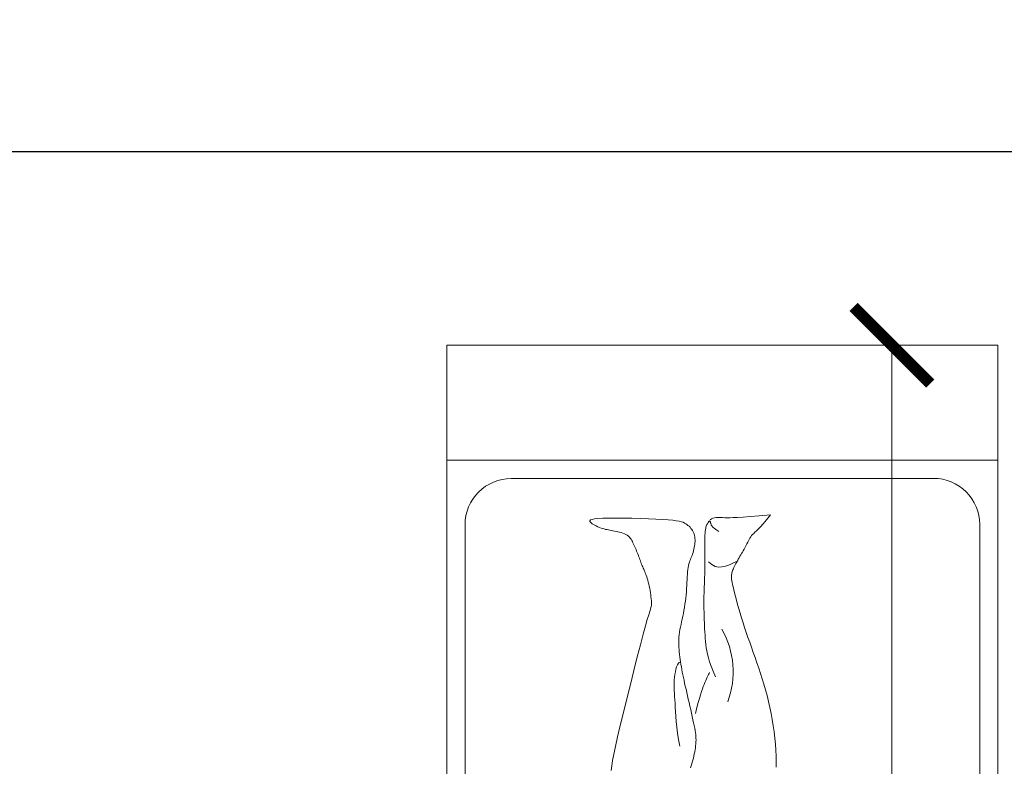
# Model space of a CAD drawing. Header units: millimetres. Extents: x 26866 to 1024070, y -428191 to 408885.
# Tile 163 of 248: x 198411 to 199697, y 390029 to 391004. Entities that reach past the tile are written whole.
import ezdxf

# ---------------------------------------------------------------- set-up
doc = ezdxf.new("R2010")
doc.units = ezdxf.units.MM
doc.header["$LTSCALE"] = 2
doc.layers.get('Defpoints').update_dxf_attribs({"color": 1})
for name, color, linetype, lineweight in [('0_OPIS', 7, 'Continuous', 13), ('10', 7, 'Continuous', 9), ('3DPLAN_A_TABELKA POMIESZCZEŃ', 7, 'Continuous', 0), ('6', 253, 'Continuous', 0), ('AW_CERAMIKA', 6, 'Continuous', 9)]:
    doc.layers.add(name, color=color, linetype=linetype, lineweight=lineweight)
for name, color, linetype in [('3DPLAN_A_KRESKOWANIE 1', 253, 'Continuous'), ('3DPLAN_A_OPIS', 8, 'Continuous'), ('3DPLAN_K_DZIAŁOWA', 74, 'Continuous')]:
    doc.layers.add(name, color=color, linetype=linetype)
doc.layers.add('FURNITURE ZD 1 500', color=7, linetype='Continuous', lineweight=13, true_color=0x9fa8a5)
doc.styles.add('ARIAL', font='arial.ttf')
doc.linetypes.add('ZIGZAG', pattern='A,0.00254,-5.08,[131,ltypeshp.shx,S=5.08,R=0,X=-5.08,Y=0],-10.16,[131,ltypeshp.shx,S=5.08,R=180,X=5.08,Y=0],-5.08', length=20.32254)
doc.dimstyles.new('wymiar 1na100', dxfattribs={"dimtxt": 15, "dimasz": 10, "dimexe": 3, "dimexo": 5, "dimgap": 3, "dimtad": 1, "dimdec": 0, "dimtxsty": 'ARIAL', "dimblk": 'ARCHTICK', "dimcen": 2.5, "dimclrd": 40, "dimclre": 40, "dimclrt": 256, "dimadec": 1, "dimazin": 0, "dimtfac": 1, "dimtdec": 1, "dimtmove": 0, "dimatfit": 3, "dimldrblk": 'OPEN30', "dimfxl": 1.5, "dimfxlon": 1, "dimarcsym": 0})
pattern_1 = [(45, (23044.838, -26883.88), (-16.83798, 16.83798), [])]

# ---------------------------------------------------------------- blocks, each defined once
blk = doc.blocks.new('_ArchTick')
at = {"color": 0, "linetype": 'ByBlock', "const_width": 0.15}
blk.add_lwpolyline([(-0.5, -0.5), (0.5, 0.5)], dxfattribs=at)
blk = doc.blocks.new('*D45934')
at = {"layer": 'AW_CERAMIKA', "color": 40, "lineweight": -2}
for p, q in [((28953.56, -25742.1), (28958.06, -25742.1)), ((28955.06, -25742.1), (28955.06, -25937.11)), ((28953.56, -25937.11), (28958.06, -25937.11))]:
    blk.add_line(p, q, dxfattribs=at)
at = {"layer": 'Defpoints', "color": 0}
for p in [(28896.91, -25742.1), (28896.99, -25937.11), (28955.06, -25937.11)]:
    blk.add_point(p, dxfattribs=at)
at = {"layer": 'AW_CERAMIKA', "color": 40, "lineweight": -2, "xscale": 10, "yscale": 10, "zscale": 10}
for p, rotation in [((28955.06, -25742.1), 90), ((28955.06, -25937.11), 270)]:
    blk.add_blockref('_ArchTick', p, dxfattribs=dict(at, rotation=rotation))
at = {"layer": 'AW_CERAMIKA', "insert": (28944.41, -25839.61), "char_height": 15, "attachment_point": 5, "rotation": 90, "style": 'ARIAL'}
blk.add_mtext('195', dxfattribs=at)
blk = doc.blocks.new('_OPEN30')
at = {"color": 0, "linetype": 'ByBlock', "lineweight": -2}
for q in [(-0.966, 0.259), (-1, 0), (-0.966, -0.259)]:
    blk.add_line((0, 0), q, dxfattribs=at)
blk = doc.blocks.new('A$C7B9C5A86')
at = {"layer": '6', "color": 7}
for p, q in [((0.0236, 0.3131), (0.0217, 0.3115)), ((0.0255, 0.3146), (0.0236, 0.3131)), ((0.0276, 0.3159), (0.0255, 0.3146)), ((0.0297, 0.3171), (0.0276, 0.3159)), ((0.0318, 0.318), (0.0297, 0.3171)), ((0.0341, 0.3188), (0.0318, 0.318)), ((0.0364, 0.3194), (0.0341, 0.3188)), ((0.0387, 0.3199), (0.0364, 0.3194)), ((0.0412, 0.3202), (0.0387, 0.3199)), ((0.0437, 0.3203), (0.0412, 0.3202)), ((0.0463, 0.3203), (0.0437, 0.3203)), ((0.0491, 0.3201), (0.0463, 0.3203)), ((0.0519, 0.3198), (0.0491, 0.3201)), ((0.0547, 0.3194), (0.0519, 0.3198)), ((0.0576, 0.3189), (0.0547, 0.3194)), ((0.0605, 0.3183), (0.0576, 0.3189)), ((0.0634, 0.3176), (0.0605, 0.3183)), ((0.0662, 0.3168), (0.0634, 0.3176)), ((0.0689, 0.3159), (0.0662, 0.3168)), ((0.0714, 0.315), (0.0689, 0.3159)), ((0.0738, 0.3141), (0.0714, 0.315)), ((0.0762, 0.3132), (0.0738, 0.3141)), ((0.0785, 0.3122), (0.0762, 0.3132)), ((0.3499, 0.314), (0.3438, 0.3126)), ((0.3558, 0.3154), (0.3499, 0.314)), ((0.3615, 0.3166), (0.3558, 0.3154)), ((0.3669, 0.3178), (0.3615, 0.3166)), ((0.3718, 0.3189), (0.3669, 0.3178)), ((0.3764, 0.3197), (0.3718, 0.3189)), ((0.3805, 0.3205), (0.3764, 0.3197)), ((0.3843, 0.3211), (0.3805, 0.3205)), ((0.3878, 0.3215), (0.3843, 0.3211)), ((0.3912, 0.3218), (0.3878, 0.3215)), ((0.3944, 0.3219), (0.3912, 0.3218)), ((0.3976, 0.322), (0.3944, 0.3219)), ((0.4009, 0.3219), (0.3976, 0.322)), ((0.4043, 0.3216), (0.4009, 0.3219)), ((0.4077, 0.3213), (0.4043, 0.3216)), ((0.4113, 0.3208), (0.4077, 0.3213)), ((0.4148, 0.3203), (0.4113, 0.3208)), ((0.4185, 0.3197), (0.4148, 0.3203)), ((0.4221, 0.3189), (0.4185, 0.3197)), ((0.4257, 0.3181), (0.4221, 0.3189)), ((0.4293, 0.3173), (0.4257, 0.3181)), ((0.4328, 0.3163), (0.4293, 0.3173)), ((0.4363, 0.3154), (0.4328, 0.3163)), ((0.4397, 0.3144), (0.4363, 0.3154)), ((0.4432, 0.3133), (0.4397, 0.3144)), ((0.4466, 0.3123), (0.4432, 0.3133)), ((0.0119, 0.2962), (0.011, 0.2922)), ((0.0129, 0.2993), (0.0119, 0.2962)), ((0.0141, 0.3018), (0.0129, 0.2993)), ((0.0154, 0.3039), (0.0141, 0.3018)), ((0.0168, 0.306), (0.0154, 0.3039)), ((0.0183, 0.3079), (0.0168, 0.306)), ((0.0199, 0.3098), (0.0183, 0.3079)), ((0.0217, 0.3115), (0.0199, 0.3098)), ((0.0809, 0.3113), (0.0785, 0.3122)), ((0.0834, 0.3104), (0.0809, 0.3113)), ((0.0861, 0.3096), (0.0834, 0.3104)), ((0.089, 0.3089), (0.0861, 0.3096)), ((0.0924, 0.3082), (0.089, 0.3089)), ((0.096, 0.3077), (0.0924, 0.3082)), ((0.1001, 0.3073), (0.096, 0.3077)), ((0.1045, 0.3069), (0.1001, 0.3073)), ((0.1092, 0.3066), (0.1045, 0.3069)), ((0.1141, 0.3064), (0.1092, 0.3066)), ((0.1193, 0.3061), (0.1141, 0.3064)), ((0.1245, 0.3058), (0.1193, 0.3061)), ((0.13, 0.3054), (0.1245, 0.3058)), ((0.1355, 0.305), (0.13, 0.3054)), ((0.141, 0.3044), (0.1355, 0.305)), ((0.1466, 0.3039), (0.141, 0.3044)), ((0.1522, 0.3032), (0.1466, 0.3039)), ((0.1577, 0.3024), (0.1522, 0.3032)), ((0.1632, 0.3016), (0.1577, 0.3024)), ((0.1685, 0.3007), (0.1632, 0.3016)), ((0.1738, 0.2998), (0.1685, 0.3007)), ((0.1788, 0.2987), (0.1738, 0.2998)), ((0.1838, 0.2977), (0.1788, 0.2987)), ((0.1886, 0.2966), (0.1838, 0.2977)), ((0.1933, 0.2955), (0.1886, 0.2966)), ((0.2682, 0.2962), (0.2638, 0.2954)), ((0.2727, 0.297), (0.2682, 0.2962)), ((0.2773, 0.2978), (0.2727, 0.297)), ((0.2821, 0.2988), (0.2773, 0.2978)), ((0.2869, 0.2998), (0.2821, 0.2988)), ((0.292, 0.3008), (0.2869, 0.2998)), ((0.2971, 0.3019), (0.292, 0.3008)), ((0.3025, 0.3031), (0.2971, 0.3019)), ((0.3079, 0.3043), (0.3025, 0.3031)), ((0.3136, 0.3056), (0.3079, 0.3043)), ((0.3194, 0.3069), (0.3136, 0.3056)), ((0.3253, 0.3083), (0.3194, 0.3069)), ((0.3314, 0.3097), (0.3253, 0.3083)), ((0.3376, 0.3112), (0.3314, 0.3097)), ((0.3438, 0.3126), (0.3376, 0.3112)), ((0.0093, 0.2809), (0.0086, 0.2729)), ((0.0101, 0.2872), (0.0093, 0.2809)), ((0.011, 0.2922), (0.0101, 0.2872)), ((0.1979, 0.2945), (0.1933, 0.2955)), ((0.2025, 0.2937), (0.1979, 0.2945)), ((0.207, 0.2929), (0.2025, 0.2937)), ((0.2115, 0.2923), (0.207, 0.2929)), ((0.2159, 0.2919), (0.2115, 0.2923)), ((0.2204, 0.2916), (0.2159, 0.2919)), ((0.2248, 0.2916), (0.2204, 0.2916)), ((0.2292, 0.2916), (0.2248, 0.2916)), ((0.2336, 0.2918), (0.2292, 0.2916)), ((0.2379, 0.2921), (0.2336, 0.2918)), ((0.2422, 0.2925), (0.2379, 0.2921)), ((0.2466, 0.293), (0.2422, 0.2925)), ((0.2509, 0.2935), (0.2466, 0.293)), ((0.2552, 0.2941), (0.2509, 0.2935)), ((0.2595, 0.2947), (0.2552, 0.2941)), ((0.2638, 0.2954), (0.2595, 0.2947)), ((0.0079, 0.2631), (0.0073, 0.2513)), ((0.0086, 0.2729), (0.0079, 0.2631)), ((0.0073, 0.2513), (0.0067, 0.2379)), ((0.0067, 0.2379), (0.0062, 0.2236)), ((0.0855, 0.2254), (0.0877, 0.2262)), ((0.0877, 0.2262), (0.0897, 0.2271)), ((0.0897, 0.2271), (0.0917, 0.2279)), ((0.0917, 0.2279), (0.0936, 0.2287)), ((0.0936, 0.2287), (0.0955, 0.2296)), ((0.0955, 0.2296), (0.0974, 0.2304)), ((0.0974, 0.2304), (0.0993, 0.2313)), ((0.0993, 0.2313), (0.1015, 0.2322)), ((0.1015, 0.2322), (0.1037, 0.2331)), ((0.1037, 0.2331), (0.1063, 0.234)), ((0.1063, 0.234), (0.109, 0.2349)), ((0.109, 0.2349), (0.112, 0.2358)), ((0.112, 0.2358), (0.1153, 0.2368)), ((0.1153, 0.2368), (0.1187, 0.2377)), ((0.1187, 0.2377), (0.1222, 0.2386)), ((0.1222, 0.2386), (0.1259, 0.2394)), ((0.1259, 0.2394), (0.1296, 0.2402)), ((0.1296, 0.2402), (0.1334, 0.2409)), ((0.1334, 0.2409), (0.1372, 0.2415)), ((0.1372, 0.2415), (0.141, 0.242)), ((0.141, 0.242), (0.1446, 0.2425)), ((0.1446, 0.2425), (0.1481, 0.2428)), ((0.1481, 0.2428), (0.1514, 0.2431)), ((0.1514, 0.2431), (0.1544, 0.2432)), ((0.1544, 0.2432), (0.1571, 0.2432)), ((0.1571, 0.2432), (0.1594, 0.2431)), ((0.1594, 0.2431), (0.1614, 0.2428)), ((0.1614, 0.2428), (0.1635, 0.2423)), ((0.1635, 0.2423), (0.1664, 0.2415)), ((0.1664, 0.2415), (0.1704, 0.2402)), ((0.1704, 0.2402), (0.1763, 0.2384)), ((0.1763, 0.2384), (0.1846, 0.2359)), ((0.1846, 0.2359), (0.1958, 0.2328)), ((0.1958, 0.2328), (0.2105, 0.2288)), ((0.2105, 0.2288), (0.229, 0.2239)), ((0.0058, 0.2089), (0.0055, 0.1943)), ((0.0062, 0.2236), (0.0058, 0.2089)), ((0.0449, 0.2085), (0.047, 0.2097)), ((0.047, 0.2097), (0.0492, 0.2107)), ((0.0492, 0.2107), (0.0515, 0.2118)), ((0.0515, 0.2118), (0.0538, 0.2128)), ((0.0538, 0.2128), (0.0562, 0.2139)), ((0.0562, 0.2139), (0.0587, 0.215)), ((0.0587, 0.215), (0.0611, 0.2161)), ((0.0611, 0.2161), (0.0636, 0.2172)), ((0.0636, 0.2172), (0.0661, 0.2182)), ((0.0661, 0.2182), (0.0687, 0.2192)), ((0.0687, 0.2192), (0.0712, 0.2202)), ((0.0712, 0.2202), (0.0737, 0.2212)), ((0.0737, 0.2212), (0.0761, 0.2221)), ((0.0761, 0.2221), (0.0786, 0.2229)), ((0.0786, 0.2229), (0.081, 0.2238)), ((0.081, 0.2238), (0.0833, 0.2246)), ((0.0833, 0.2246), (0.0855, 0.2254)), ((0.229, 0.2239), (0.2506, 0.2183)), ((0.2506, 0.2183), (0.2744, 0.2123)), ((0.2744, 0.2123), (0.2994, 0.206)), ((0.0055, 0.1943), (0.0054, 0.1805)), ((0.0311, 0.19), (0.032, 0.1929)), ((0.032, 0.1929), (0.0332, 0.1957)), ((0.0332, 0.1957), (0.0344, 0.1982)), ((0.0344, 0.1982), (0.0358, 0.2006)), ((0.0358, 0.2006), (0.0374, 0.2026)), ((0.0374, 0.2026), (0.039, 0.2044)), ((0.039, 0.2044), (0.0409, 0.2059)), ((0.0409, 0.2059), (0.0428, 0.2073)), ((0.0428, 0.2073), (0.0449, 0.2085)), ((0.2994, 0.206), (0.3246, 0.1998)), ((0.3246, 0.1998), (0.349, 0.1938)), ((0.349, 0.1938), (0.3718, 0.1882)), ((0.0054, 0.1805), (0.0054, 0.168)), ((0.0272, 0.1726), (0.0277, 0.1752)), ((0.0277, 0.1752), (0.0282, 0.178)), ((0.0282, 0.178), (0.0288, 0.181)), ((0.0288, 0.181), (0.0294, 0.184)), ((0.0294, 0.184), (0.0302, 0.187)), ((0.0302, 0.187), (0.0311, 0.19)), ((0.3718, 0.1882), (0.3919, 0.1834)), ((0.3919, 0.1834), (0.4087, 0.1795)), ((0.4087, 0.1795), (0.4225, 0.1765)), ((0.4225, 0.1765), (0.4338, 0.1743)), ((0.4338, 0.1743), (0.4432, 0.1729)), ((0.0054, 0.168), (0.0057, 0.1573)), ((0.0057, 0.1573), (0.0062, 0.1489)), ((0.0229, 0.1543), (0.0238, 0.157)), ((0.0238, 0.157), (0.0246, 0.1597)), ((0.0246, 0.1597), (0.0253, 0.1623)), ((0.0253, 0.1623), (0.0258, 0.1649)), ((0.0258, 0.1649), (0.0263, 0.1674)), ((0.0263, 0.1674), (0.0268, 0.17)), ((0.0268, 0.17), (0.0272, 0.1726)), ((0.4432, 0.1729), (0.4513, 0.1721)), ((0.0062, 0.1489), (0.0068, 0.1428)), ((0.0068, 0.1428), (0.0077, 0.1385)), ((0.0152, 0.1387), (0.0166, 0.1409)), ((0.0166, 0.1409), (0.018, 0.1433)), ((0.018, 0.1433), (0.0193, 0.1459)), ((0.0193, 0.1459), (0.0206, 0.1486)), ((0.0206, 0.1486), (0.0218, 0.1515)), ((0.0218, 0.1515), (0.0229, 0.1543)), ((0.0077, 0.1385), (0.0087, 0.1359)), ((0.0087, 0.1359), (0.0099, 0.1347)), ((0.0099, 0.1347), (0.0111, 0.1346)), ((0.0111, 0.1346), (0.0124, 0.1354)), ((0.0124, 0.1354), (0.0138, 0.1369)), ((0.0138, 0.1369), (0.0152, 0.1387))]:
    blk.add_line(p, q, dxfattribs=at)
for points in [[(0.4456, 0.4634), (0.4359, 0.4635), (0.4258, 0.4633), (0.4155, 0.4628), (0.4049, 0.4621), (0.3942, 0.4611), (0.3833, 0.4599), (0.3724, 0.4584), (0.3614, 0.4567), (0.3506, 0.4547), (0.3399, 0.4526), (0.3294, 0.4502), (0.3191, 0.4477), (0.309, 0.4449), (0.2991, 0.4421), (0.2893, 0.4391), (0.2797, 0.436), (0.2703, 0.4329), (0.2609, 0.4297), (0.2518, 0.4264), (0.2427, 0.4232), (0.2337, 0.42), (0.2249, 0.4169), (0.2161, 0.4138), (0.2074, 0.4108), (0.1988, 0.4079), (0.1903, 0.4051), (0.1819, 0.4024), (0.1736, 0.3999), (0.1656, 0.3975), (0.1579, 0.3954), (0.1505, 0.3934), (0.1437, 0.3916), (0.1375, 0.39), (0.1319, 0.3886), (0.1271, 0.3875), (0.1229, 0.3866), (0.1193, 0.3859), (0.1162, 0.3853), (0.1136, 0.385), (0.1112, 0.3848), (0.1092, 0.3847), (0.1073, 0.3847), (0.1055, 0.3849), (0.1037, 0.3852), (0.102, 0.3855), (0.1003, 0.386), (0.0986, 0.3866), (0.0967, 0.3873), (0.0948, 0.3882), (0.0928, 0.3891), (0.0905, 0.3902), (0.0882, 0.3914), (0.0858, 0.3926), (0.0832, 0.394), (0.0806, 0.3954), (0.078, 0.3968), (0.0754, 0.3983), (0.0729, 0.3997), (0.0703, 0.4012), (0.0678, 0.4026), (0.0654, 0.4041), (0.063, 0.4055), (0.0605, 0.4069), (0.0581, 0.4082), (0.0557, 0.4096), (0.0532, 0.4109), (0.0507, 0.4121), (0.0481, 0.4134), (0.0456, 0.4147), (0.0431, 0.416), (0.0407, 0.4174), (0.0384, 0.4188), (0.0363, 0.4204), (0.0342, 0.4221), (0.0324, 0.424), (0.0304, 0.4262), (0.028, 0.4289), (0.025, 0.4321), (0.021, 0.436), (0.0156, 0.4408), (0.0087, 0.4466), (0, 0.4535)], [(0.0086, 0.3472), (0.007, 0.3494), (0.0058, 0.3519), (0.005, 0.3548), (0.0046, 0.358), (0.0044, 0.3614), (0.0044, 0.3652), (0.0045, 0.369), (0.0047, 0.373), (0.0048, 0.3772), (0.0048, 0.382), (0.0046, 0.388), (0.0043, 0.3956), (0.0037, 0.4055), (0.0028, 0.418), (0.0016, 0.4339), (0, 0.4535)], [(0.0807, 0.3968), (0.0846, 0.3885), (0.0879, 0.381), (0.0904, 0.3742), (0.0918, 0.3678), (0.092, 0.3618), (0.0907, 0.3559), (0.0876, 0.35), (0.0825, 0.344)], [(0.286, 0.3562), (0.276, 0.3521), (0.2672, 0.3487), (0.2593, 0.346), (0.2523, 0.3439), (0.246, 0.3422), (0.2401, 0.341), (0.2344, 0.3401), (0.2289, 0.3394), (0.2233, 0.3388), (0.2177, 0.3384), (0.2121, 0.3379), (0.2065, 0.3376), (0.201, 0.3373), (0.1955, 0.3371), (0.1903, 0.3369), (0.1852, 0.3367), (0.1803, 0.3365), (0.1755, 0.3363), (0.1709, 0.3362), (0.1664, 0.336), (0.1618, 0.336), (0.1573, 0.3359), (0.1526, 0.3359), (0.1479, 0.336), (0.1429, 0.3361), (0.1378, 0.3363), (0.1325, 0.3365), (0.1271, 0.3367), (0.1215, 0.3369), (0.1159, 0.3371), (0.1101, 0.3373), (0.1043, 0.3375), (0.0984, 0.3375), (0.0924, 0.3376), (0.0865, 0.3376), (0.0806, 0.3376), (0.0749, 0.3375), (0.0692, 0.3375), (0.0637, 0.3375), (0.0584, 0.3374), (0.0533, 0.3374), (0.0485, 0.3375), (0.044, 0.3376), (0.0398, 0.3377), (0.0358, 0.3379), (0.0322, 0.3381), (0.029, 0.3384), (0.0261, 0.3388), (0.0235, 0.3392), (0.0213, 0.3397), (0.0195, 0.3403), (0.0178, 0.3409), (0.0165, 0.3415), (0.0153, 0.3421), (0.0143, 0.3427), (0.0134, 0.3433), (0.0126, 0.3439), (0.0119, 0.3444), (0.0113, 0.3449), (0.0109, 0.3453), (0.0106, 0.3458), (0.0105, 0.3462), (0.0106, 0.3465), (0.0109, 0.3468), (0.0113, 0.3471), (0.012, 0.3473), (0.0127, 0.3475), (0.0136, 0.3478), (0.0146, 0.348), (0.0156, 0.3483), (0.0166, 0.3487), (0.0177, 0.3491), (0.0187, 0.3497), (0.0196, 0.3504), (0.0207, 0.3513), (0.0219, 0.3526), (0.0232, 0.3542), (0.0248, 0.3564), (0.0267, 0.359), (0.0289, 0.3623)], [(0.3505, 0.3208), (0.3402, 0.3234), (0.3314, 0.3258), (0.3239, 0.328), (0.3174, 0.3299), (0.3119, 0.3317), (0.3071, 0.3333), (0.303, 0.3348), (0.2992, 0.3363), (0.2957, 0.3377), (0.2925, 0.3391), (0.2895, 0.3404), (0.2867, 0.3417), (0.2842, 0.3429), (0.2819, 0.344), (0.2799, 0.345), (0.2781, 0.3458)], [(0.4083, 0.2933), (0.3963, 0.2911), (0.3851, 0.2893), (0.3746, 0.288), (0.3648, 0.287), (0.3557, 0.2863), (0.3473, 0.2857), (0.3396, 0.2853), (0.3326, 0.2849), (0.3262, 0.2845), (0.3204, 0.2841), (0.3151, 0.2838), (0.31, 0.2835), (0.3053, 0.2833), (0.3006, 0.2833), (0.296, 0.2834), (0.2913, 0.2836), (0.2864, 0.284), (0.2816, 0.2847), (0.2768, 0.2855), (0.2723, 0.2865), (0.2682, 0.2878), (0.2647, 0.2892), (0.2619, 0.2908), (0.26, 0.2926)]]:
    blk.add_lwpolyline(points, dxfattribs=at)
blk.add_arc((0.2768, 0.2374), 0.1503, 69.2736, 119.9559, dxfattribs=at)
blk = doc.blocks.new('A$C54E51C45')
at = {"layer": '10'}
blk.add_lwpolyline([(1.7277, 1.3718), (1.9297, 0.6807), (0.202, 0.1757), (0, 0.8668)], close=True, dxfattribs=at)
for points in [[(0.2759, 0.2223, -0.414214), (0.2014, 0.2631), (0.0466, 0.7929, -0.414214), (0.0874, 0.8674), (1.2622, 1.2107, -0.414214), (1.3366, 1.17), (1.3557, 1.1047, -0.414214)], [(1.4856, 0.6603), (1.4915, 0.6401, -0.414214), (1.4507, 0.5657), (0.2759, 0.2223, -0.414214)]]:
    blk.add_lwpolyline(points, format="xyb", dxfattribs=at)
at = {"layer": '10', "xscale": 0.7391716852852, "yscale": 0.7391716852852, "zscale": 0.7391716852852, "rotation": 16.29110475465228}
blk.add_blockref('A$C7B9C5A86', (0.2462, 0.2798), dxfattribs=at)
blk = doc.blocks.new('kondygnacja -1')
at = {"layer": '3DPLAN_A_KRESKOWANIE 1'}
h = blk.add_hatch(dxfattribs=at)
h.set_pattern_fill('ANSI31', color=256, scale=7.5, style=0)
h.set_pattern_definition(pattern_1)
h.paths.add_polyline_path([(31677.49, -24430.84), (30214.87, -24430.84), (30214.87, -24470.84), (30429.61, -24470.84), (30429.61, -24477.84), (30447.61, -24477.84), (30447.61, -24818.84), (30476.61, -24818.84), (30476.61, -24470.84), (31012.61, -24470.84), (31012.61, -24478.84), (31079.61, -24478.84), (31079.61, -24470.84), (31638.61, -24470.84), (31638.61, -25036.84), (31079.61, -25036.84), (31079.61, -25028.84), (31012.61, -25028.84), (31012.61, -25036.84), (30611.38, -25036.84), (30611.38, -25072.84), (31023.61, -25072.84), (31034.61, -25082.84), (31034.61, -25330.84), (31023.61, -25340.84), (30831.4, -25340.84, -0.038531), (30832.58, -25356.18), (30832.58, -25371.84), (31079.61, -25371.84), (31079.61, -25072.84), (31638.61, -25072.84), (31638.61, -25943.84), (30832.58, -25943.84), (30832.58, -26009.84), (31677.49, -26009.84)])
h.paths.add_polyline_path([(30682.61, -26009.84), (30832.58, -26009.84), (30832.58, -25943.84), (30760.61, -25943.84), (30760.61, -25454.67), (30735.61, -25464.58), (30735.61, -25943.84), (30682.61, -25943.84)])
h.paths.add_polyline_path([(30679.61, -25371.84), (30735.61, -25371.84), (30735.61, -25464.58), (30760.61, -25454.67), (30760.61, -25371.84), (30832.58, -25371.84), (30832.58, -25356.18, 0.038531), (30831.4, -25340.84), (30679.61, -25340.84)])
h.paths.add_polyline_path([(30355.83, -25371.84), (30425.61, -25371.84), (30425.61, -25379.84), (30463.61, -25379.84), (30463.61, -25424.74), (30471.61, -25424.74), (30471.61, -25395.84), (30533.61, -25395.84), (30533.61, -25371.84), (30576.61, -25371.84), (30576.61, -25341.84), (30472.61, -25341.84), (30472.61, -25326.84), (30427.61, -25326.84), (30427.61, -25341.84), (30355.83, -25341.84)])
h.paths.add_polyline_path([(30456.61, -25936.84), (30425.61, -25936.84), (30425.61, -25945.84), (30380.61, -25945.84), (30380.61, -26009.84), (30512.61, -26009.84), (30512.61, -25943.84), (30466.61, -25943.84), (30466.61, -25712.84), (30456.61, -25712.84)])
h.paths.add_polyline_path([(28888.61, -25941.84), (28888.61, -26009.84), (29013.61, -26009.84), (29013.61, -25941.84)])
h.paths.add_polyline_path([(28591.17, -26009.84), (28591.17, -25944.84), (28547.61, -25944.84), (28547.61, -26009.84)])
h.paths.add_polyline_path([(28624.61, -25870.53), (28654.8, -25870.53), (28654.8, -25924.53), (28624.61, -25924.53), (28624.61, -25944.84), (28591.17, -25944.84), (28591.17, -26009.84), (28713.61, -26009.84), (28713.61, -25941.84), (28672.61, -25941.84), (28672.61, -25932.84), (28657.61, -25932.84), (28657.61, -25716.84), (28624.61, -25716.84)])
h.paths.add_polyline_path([(28372.61, -25944.84), (28328.61, -25944.84), (28328.61, -25907.84), (28282.61, -25907.84), (28282.61, -25944.84), (28248.61, -25944.84), (28248.61, -26009.84), (28372.61, -26009.84)])
h.paths.add_polyline_path([(28092.61, -25563.84), (28054.61, -25563.84), (28054.61, -25383.84), (28067.6, -25383.84), (28067.61, -25375.84), (28340.61, -25375.84), (28340.61, -25341.84), (28070.61, -25341.84), (28070.61, -25332.84), (28030.61, -25332.84), (28030.61, -25395.6), (28048.71, -25395.6), (28048.71, -25449.6), (28030.61, -25449.6), (28030.61, -26009.84), (28073.61, -26009.84), (28073.61, -25944.84), (28054.61, -25944.84), (28054.61, -25668.84), (28092.61, -25668.84)])
h.paths.add_polyline_path([(27949.61, -25495.75), (27949.61, -25507.75), (27983.29, -25507.75), (27983.29, -25521.75), (27949.61, -25521.75), (27949.61, -25531.84), (27999.61, -25531.84), (27999.61, -25934.84), (27982.61, -25934.84), (27982.61, -25942.84), (27947.61, -25942.84), (27947.61, -26009.84), (28026.62, -26009.84), (28026.62, -25449.6), (27999.61, -25449.6), (27999.61, -25463.84), (27949.61, -25463.84), (27949.61, -25481.75), (27983.29, -25481.75), (27983.29, -25495.75)])
h.paths.add_polyline_path([(27982.61, -25361.84), (27952.61, -25361.84), (27952.61, -25332.84), (28026.62, -25332.84), (28026.62, -25395.6), (27999.61, -25395.6), (27999.61, -25377.84), (27982.61, -25377.84)])
h.paths.add_polyline_path([(26818.61, -25892.84), (26781.49, -25892.84), (26781.49, -26009.84), (26894.54, -26009.84), (26894.54, -25942.84), (26830.61, -25942.84), (26830.61, -25930.84), (26818.61, -25930.84)])
h.paths.add_polyline_path([(26894.54, -26009.84), (27115.94, -26009.84), (27115.94, -25942.84), (26894.54, -25942.84)])
h.paths.add_polyline_path([(27115.94, -25942.84), (27115.94, -26009.84), (27466.61, -26009.84), (27466.61, -25942.84), (27427.61, -25942.84), (27427.61, -25933.84), (27384.61, -25933.84), (27384.61, -25942.84)])
h.paths.add_polyline_path([(27641.61, -25942.84), (27641.61, -26009.84), (27802.61, -26009.84), (27802.61, -25942.84)])
h.paths.add_polyline_path([(30621.1, -25040.47), (30688.37, -25040.47), (30688.37, -25072.87), (30621.1, -25072.87)], flags=24)
h = blk.add_hatch(dxfattribs=at)
h.set_pattern_fill('ANSI31', color=256, scale=7.5, style=0)
h.set_pattern_definition(pattern_1)
h.paths.add_polyline_path([(29010.61, -24430.84), (28888.61, -24430.84), (28888.61, -24472.84), (29010.61, -24472.84)])
h.paths.add_polyline_path([(29275.57, -25037.84), (29257.61, -25037.84), (29257.61, -24471.84), (29273.61, -24471.84), (29273.61, -24468.84), (29303.61, -24468.84), (29303.61, -24430.84), (29185.61, -24430.84), (29185.61, -24471.84), (29228.61, -24471.84), (29228.61, -25049.84), (29175.02, -25049.84), (29175.02, -25053.06, 0.060091), (29177.89, -25076.84), (29272.38, -25076.84)])
h.paths.add_polyline_path([(29273.61, -25072.84), (29380.61, -25072.84), (29380.61, -25037.84), (29275.57, -25037.84), (29272.38, -25076.84), (29273.61, -25076.84)])
h.paths.add_polyline_path([(29498.61, -25037.84), (29480.61, -25037.84), (29480.61, -25072.84), (29708.61, -25072.84), (29708.61, -25039.85), (29536.61, -25039.85), (29536.61, -24939.85), (29498.61, -24939.85)])
h.paths.add_polyline_path([(29566.61, -24430.84), (29473.61, -24430.84), (29473.61, -24468.84), (29498.61, -24468.84), (29498.61, -24727.87), (29524.78, -24727.87), (29524.78, -24781.87), (29498.61, -24781.87), (29498.61, -24826.85), (29536.61, -24826.85), (29536.61, -24470.85), (29566.61, -24470.85)])
h.paths.add_polyline_path([(29736.61, -24430.84), (29736.61, -24470.85), (29828.61, -24470.85), (29828.61, -24472.85), (29873.61, -24472.85), (29873.61, -24470.85), (30016.87, -24470.85), (30016.87, -24430.84)])
h.paths.add_polyline_path([(30016.87, -24470.85), (30112.84, -24470.85), (30112.84, -24430.84), (30016.87, -24430.84)])
h.paths.add_polyline_path([(29864.61, -25141.84), (29835.61, -25141.84), (29835.61, -25153.06), (29864.61, -25153.06)])
h.paths.add_polyline_path([(29864.61, -25087.84), (29880.61, -25069.84), (30213.45, -25069.84, 0.042168), (30214.87, -25053.06), (30214.87, -25041.84), (30178.61, -25041.84), (30178.61, -24470.84), (30214.87, -24470.84), (30214.87, -24430.84), (30112.84, -24430.84), (30112.84, -24470.85), (30115.61, -24470.85), (30115.61, -24477.85), (30159.61, -24477.85), (30159.61, -25039.85), (29899.61, -25039.85), (29899.61, -25026.85), (29826.61, -25026.85), (29826.61, -25039.85), (29803.61, -25039.85), (29803.61, -25072.84), (29819.61, -25072.84), (29835.61, -25088.84), (29835.61, -25153.06), (29864.61, -25153.06)])
h.paths.add_polyline_path([(29463.61, -25369.84), (29509.61, -25369.84), (29509.61, -25408.84), (29538.61, -25408.84), (29538.61, -25366.84), (29765.61, -25366.84), (29765.61, -25448.84), (29937.61, -25448.84), (29937.61, -25366.84), (30091.06, -25366.84), (30091.06, -25356.18, -0.035999), (30092.09, -25341.84), (29880.61, -25341.84), (29864.61, -25325.84), (29864.61, -25261.84), (29835.61, -25261.84), (29835.61, -25325.84), (29819.61, -25341.84), (29463.61, -25341.84)])
h.paths.add_polyline_path([(30252.83, -25342.15), (30252.83, -25341.84), (30092.09, -25341.84, 0.035999), (30091.06, -25356.18), (30091.06, -25366.84), (30152.61, -25366.84), (30152.61, -25937.84), (30091.06, -25937.84), (30091.06, -26009.84), (30210.61, -26009.84), (30210.61, -25945.84), (30180.61, -25945.84), (30180.61, -25371.84), (30252.83, -25371.84), (30252.83, -25350.58), (30252.33, -25350.58), (30252.33, -25342.15)])
h.paths.add_polyline_path([(30081.99, -25665.13), (30231.69, -25665.13), (30231.69, -25700.22), (30081.99, -25700.22)], flags=9)
h.paths.add_polyline_path([(29875.61, -25931.84), (29829.61, -25931.84), (29829.61, -25937.84), (29781.61, -25937.84), (29781.61, -26009.84), (29917.61, -26009.84), (29917.61, -25937.84), (29875.61, -25937.84)])
h.paths.add_polyline_path([(29611.61, -26009.84), (29611.61, -25937.84), (29538.61, -25937.84), (29538.61, -25683.8), (29507.61, -25683.8), (29507.61, -25943.84), (29482.61, -25943.84), (29482.61, -26009.84)])
h.paths.add_polyline_path([(29282.81, -25653.75), (29568.72, -25653.75), (29568.72, -25738.67), (29282.81, -25738.67)], flags=9)
h.paths.add_polyline_path([(29479.61, -25623.84), (29507.61, -25623.84), (29507.61, -25683.8), (29538.61, -25683.8), (29538.61, -25498.84), (29509.61, -25498.84), (29509.61, -25608.84), (29479.61, -25608.84)])
h.paths.add_polyline_path([(29389.61, -25608.84), (29262.17, -25608.84), (29262.17, -25623.84), (29389.61, -25623.84)])
h.paths.add_polyline_path([(29312.61, -25943.84), (29275.61, -25943.84), (29275.61, -25936.84), (29262.17, -25936.84), (29262.17, -26009.84), (29312.61, -26009.84)])
h.paths.add_polyline_path([(29188.61, -26009.84), (29262.17, -26009.84), (29262.17, -25936.84), (29256.61, -25936.84), (29256.61, -25683.8), (29227.61, -25683.8), (29227.61, -25941.84), (29188.61, -25941.84)])
h.paths.add_polyline_path([(29227.61, -25683.8), (29256.61, -25683.8), (29256.61, -25623.84), (29262.17, -25623.84), (29262.17, -25608.84), (29259.61, -25608.84), (29259.61, -25369.84), (29262.17, -25369.84), (29262.17, -25356.18, 0.056395), (29259.64, -25333.84), (29224.61, -25333.84), (29224.61, -25341.84), (29157.61, -25341.84), (29157.61, -25371.84), (29227.61, -25371.84)])
h.paths.add_polyline_path([(29373.61, -25341.84), (29270.61, -25341.84), (29270.61, -25333.84), (29259.64, -25333.84, -0.056395), (29262.17, -25356.18), (29262.17, -25369.84), (29373.61, -25369.84)])
h.paths.add_polyline_path([(30170.11, -24767), (30186.53, -24767), (30186.53, -24787), (30170.11, -24787)], flags=24)
h.paths.add_polyline_path([(29566.12, -25338.58), (29633.39, -25338.58), (29633.39, -25370.98), (29566.12, -25370.98)], flags=24)
h.paths.add_polyline_path([(29957.21, -25338.58), (30024.48, -25338.58), (30024.48, -25370.98), (29957.21, -25370.98)], flags=24)
h.paths.add_polyline_path([(30179.86, -25902.33), (30243.82, -25902.33), (30243.82, -25910.46), (30179.86, -25910.46)], flags=24)
at = {"layer": '3DPLAN_K_DZIAŁOWA', "linetype": 'ZIGZAG', "ltscale": 0.5}
blk.add_line((28971.61, -25716.84), (28735.18, -25716.84), dxfattribs=at)
at = {"layer": 'FURNITURE ZD 1 500', "lineweight": 0}
blk.add_lwpolyline([(28896.91, -25742.1), (28968.91, -25742.1), (28968.91, -25757.09), (28896.91, -25757.09)], close=True, dxfattribs=at)
at = {"layer": 'FURNITURE ZD 1 500', "lineweight": 0, "xscale": 100, "yscale": 100, "zscale": 100, "rotation": 253.7325219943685}
blk.add_blockref('A$C54E51C45', (28885.7, -25732.8), dxfattribs=at)
at = {"layer": '3DPLAN_A_OPIS', "color": 1, "lineweight": 30, "style": 'ARIAL'}
for tag, p in [('PRZESUNIĘCIE_WEJŚCIA', (27655.16, -24535.33)), ('WYŁĄCZONE', (27007.18, -24723.98)), ('Z_OPRACOWANIA', (26996.84, -24746.42)), ('WYŁĄCZONE', (30803.05, -24760.87)), ('Z_OPRACOWANIA', (30792.71, -24783.3)), ('WYŁĄCZONE', (28894.9, -24826.59)), ('Z_OPRACOWANIA', (28884.56, -24849.03)), ('POWIĘKSZENIE_WEJŚCIA', (28313.68, -25144.41)), ('POWIĘKSZENIE_WEJŚCIA', (29600.62, -25191.36)), ('POWIĘKSZENIE_WEJŚCIA', (28011.45, -25235.42)), ('WYŁĄCZONE', (29754.42, -25678.17)), ('Z_OPRACOWANIA', (29744.08, -25700.6)), ('WYJŚCIE_EWAKUACYJNE', (27763.79, -26106.07))]:
    blk.add_attdef(tag, p, '', height=12, dxfattribs=at)
at = {"layer": '3DPLAN_A_OPIS', "color": 0, "lineweight": 30, "style": 'ARIAL'}
for tag, p in [('UGUL_1', (29350.3, -24586.01)), ('UGUL_2', (29622.92, -24586.01)), ('UGUL_3', (29833.15, -24586.01))]:
    blk.add_attdef(tag, p, '', height=12, dxfattribs=at)
at = {"layer": '3DPLAN_A_TABELKA POMIESZCZEŃ', "ltscale": 0.5, "style": 'ARIAL'}
for tag, p in [('KURTYNA', (27861.91, -26064.85)), ('POWIETRZNA', (27861.91, -26084.56))]:
    blk.add_attdef(tag, p, '', height=12, dxfattribs=at)
at = {"layer": 'AW_CERAMIKA'}
dim = blk.add_linear_dim(base=(28955.06, -25937.11), p1=(28896.91, -25742.1), p2=(28896.99, -25937.11), angle=90, dimstyle='wymiar 1na100', dxfattribs=at)
dim.commit()
dim.dimension.update_dxf_attribs({"geometry": '*D45934', "text_midpoint": (28944.41, -25839.61)})

msp = doc.modelspace()

# ---------------------------------------------------------------- block references
at = {"layer": '0_OPIS', "xscale": 10, "yscale": 10, "zscale": 10}
msp.add_blockref('kondygnacja -1', (-90000, 648000), dxfattribs=at)

doc.saveas('drawing.dxf')
